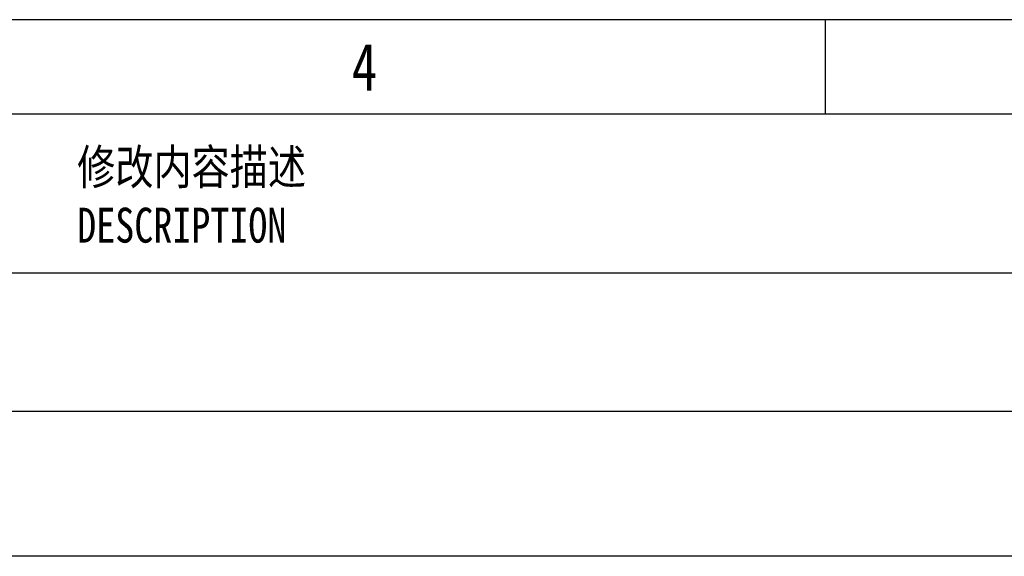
# Model space of a CAD drawing. Extents: x 695 to 3294, y -288 to 575.
# Tile 77 of 83: x 2696 to 2922, y 452 to 575. Entities that reach past the tile are written whole.
import ezdxf

# ---------------------------------------------------------------- set-up
doc = ezdxf.new("R2010")
doc.units = 0
doc.header["$LTSCALE"] = 16.335
doc.layers.add('粗实线', color=7, linetype='CONTINUOUS', lineweight=40)
doc.layers.add('细实线', color=7, linetype='CONTINUOUS', lineweight=15)
doc.styles.get("Standard").update_dxf_attribs({"font": 'txt', "width": 0.8})

msp = doc.modelspace()

# ---------------------------------------------------------------- linework, layer by layer
at = {"layer": '粗实线', "color": 6, "lineweight": 30}
for p, q in [((3294.414, 574.553), (2050.371, 574.553)), ((2880.549, 574.553), (2880.549, 552.87)), ((3272.731, 552.87), (2072.054, 552.87))]:
    msp.add_line(p, q, dxfattribs=at)
at = {"layer": '细实线', "color": 6, "lineweight": 30}
for p, q in [((3272.731, 516.503), (2614.036, 516.503)), ((3272.731, 484.754), (2614.036, 484.754)), ((3272.731, 451.589), (2614.036, 451.589))]:
    msp.add_line(p, q, dxfattribs=at)

# ---------------------------------------------------------------- texts
at = {"layer": '粗实线', "color": 6, "lineweight": 30, "ltscale": 0.5, "insert": (2772.134, 569.132), "char_height": 10.842, "width": 208.15725, "attachment_point": 1}
msp.add_mtext('4', dxfattribs=at)
at = {"layer": '细实线', "color": 6, "lineweight": 30, "insert": (2709.306, 544.801), "char_height": 8, "width": 139.64584, "attachment_point": 1}
msp.add_mtext('{\\fSimSun|b0|i0|c134|p2;修改内容描述\\PDESCRIPTION}', dxfattribs=at)

doc.saveas('drawing.dxf')
